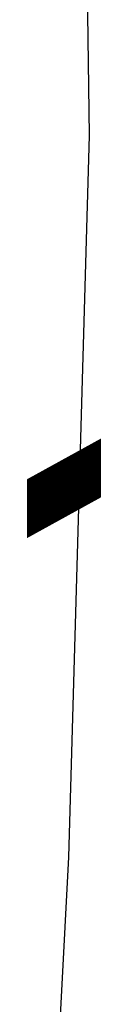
# Model space of a CAD drawing. Extents: x 0 to 361260, y 0 to 4201817.
# Tile 208 of 256: x 360070.102 to 360070.219, y 4200827.795 to 4200829.705. Entities that reach past the tile are written whole.
import ezdxf

# ---------------------------------------------------------------- set-up
doc = ezdxf.new("R2010")
doc.units = 0
doc.header["$LTSCALE"] = 0.5
doc.header["$MEASUREMENT"] = 0
doc.linetypes.add('CONTI', pattern=[0])
doc.layers.add('GORIZDEFAULT', color=32, linetype='CONTI')

msp = doc.modelspace()

# ---------------------------------------------------------------- linework, layer by layer
at = {"ltscale": 0.149071, "const_width": 0.1}
msp.add_lwpolyline([(359934.7882, 4200754.1963), (360860.066, 4201264.0872)], dxfattribs=at)
at = {"layer": 'GORIZDEFAULT', "color": 32}
msp.add_polyline3d([(360069.2366, 4200816.4265, 555.5), (360069.31, 4200816.94, 555.5), (360069.37, 4200817.54, 555.5), (360069.42, 4200818.13, 555.5), (360069.46, 4200818.72, 555.5), (360069.5, 4200819.33, 555.5), (360069.53, 4200819.98, 555.5), (360069.57, 4200820.68, 555.5), (360069.62, 4200821.45, 555.5), (360069.7, 4200822.31, 555.5), (360069.79, 4200823.28, 555.5), (360069.9, 4200824.35, 555.5), (360070.01, 4200825.5, 555.5), (360070.1, 4200826.75, 555.5), (360070.17, 4200828.08, 555.5), (360070.21, 4200829.48, 555.5), (360070.19, 4200830.94, 555.5), (360070.12, 4200832.46, 555.5), (360069.99, 4200834.03, 555.5)], dxfattribs=at)
msp.add_polyline3d([(360069.2366, 4200816.4265, 555.5), (360069.31, 4200816.94, 555.5), (360069.37, 4200817.54, 555.5), (360069.42, 4200818.13, 555.5), (360069.46, 4200818.72, 555.5), (360069.5, 4200819.33, 555.5), (360069.53, 4200819.98, 555.5), (360069.57, 4200820.68, 555.5), (360069.62, 4200821.45, 555.5), (360069.7, 4200822.31, 555.5), (360069.79, 4200823.28, 555.5), (360069.9, 4200824.35, 555.5), (360070.01, 4200825.5, 555.5), (360070.1, 4200826.75, 555.5), (360070.17, 4200828.08, 555.5), (360070.21, 4200829.48, 555.5), (360070.19, 4200830.94, 555.5), (360070.12, 4200832.46, 555.5), (360069.99, 4200834.03, 555.5)], dxfattribs=at)
msp.add_polyline3d([(360069.2366, 4200816.4265, 555.5), (360069.31, 4200816.94, 555.5), (360069.37, 4200817.54, 555.5), (360069.42, 4200818.13, 555.5), (360069.46, 4200818.72, 555.5), (360069.5, 4200819.33, 555.5), (360069.53, 4200819.98, 555.5), (360069.57, 4200820.68, 555.5), (360069.62, 4200821.45, 555.5), (360069.7, 4200822.31, 555.5), (360069.79, 4200823.28, 555.5), (360069.9, 4200824.35, 555.5), (360070.01, 4200825.5, 555.5), (360070.1, 4200826.75, 555.5), (360070.17, 4200828.08, 555.5), (360070.21, 4200829.48, 555.5), (360070.19, 4200830.94, 555.5), (360070.12, 4200832.46, 555.5), (360069.99, 4200834.03, 555.5)], dxfattribs=at)
msp.add_polyline3d([(360069.2366, 4200816.4265, 555.5), (360069.31, 4200816.94, 555.5), (360069.37, 4200817.54, 555.5), (360069.42, 4200818.13, 555.5), (360069.46, 4200818.72, 555.5), (360069.5, 4200819.33, 555.5), (360069.53, 4200819.98, 555.5), (360069.57, 4200820.68, 555.5), (360069.62, 4200821.45, 555.5), (360069.7, 4200822.31, 555.5), (360069.79, 4200823.28, 555.5), (360069.9, 4200824.35, 555.5), (360070.01, 4200825.5, 555.5), (360070.1, 4200826.75, 555.5), (360070.17, 4200828.08, 555.5), (360070.21, 4200829.48, 555.5), (360070.19, 4200830.94, 555.5), (360070.12, 4200832.46, 555.5), (360069.99, 4200834.03, 555.5)], dxfattribs=at)
msp.add_polyline3d([(360069.2366, 4200816.4265, 555.5), (360069.31, 4200816.94, 555.5), (360069.37, 4200817.54, 555.5), (360069.42, 4200818.13, 555.5), (360069.46, 4200818.72, 555.5), (360069.5, 4200819.33, 555.5), (360069.53, 4200819.98, 555.5), (360069.57, 4200820.68, 555.5), (360069.62, 4200821.45, 555.5), (360069.7, 4200822.31, 555.5), (360069.79, 4200823.28, 555.5), (360069.9, 4200824.35, 555.5), (360070.01, 4200825.5, 555.5), (360070.1, 4200826.75, 555.5), (360070.17, 4200828.08, 555.5), (360070.21, 4200829.48, 555.5), (360070.19, 4200830.94, 555.5), (360070.12, 4200832.46, 555.5), (360069.99, 4200834.03, 555.5)], dxfattribs=at)
msp.add_polyline3d([(360069.2366, 4200816.4265, 555.5), (360069.31, 4200816.94, 555.5), (360069.37, 4200817.54, 555.5), (360069.42, 4200818.13, 555.5), (360069.46, 4200818.72, 555.5), (360069.5, 4200819.33, 555.5), (360069.53, 4200819.98, 555.5), (360069.57, 4200820.68, 555.5), (360069.62, 4200821.45, 555.5), (360069.7, 4200822.31, 555.5), (360069.79, 4200823.28, 555.5), (360069.9, 4200824.35, 555.5), (360070.01, 4200825.5, 555.5), (360070.1, 4200826.75, 555.5), (360070.17, 4200828.08, 555.5), (360070.21, 4200829.48, 555.5), (360070.19, 4200830.94, 555.5), (360070.12, 4200832.46, 555.5), (360069.99, 4200834.03, 555.5)], dxfattribs=at)
msp.add_polyline3d([(360069.2366, 4200816.4265, 555.5), (360069.31, 4200816.94, 555.5), (360069.37, 4200817.54, 555.5), (360069.42, 4200818.13, 555.5), (360069.46, 4200818.72, 555.5), (360069.5, 4200819.33, 555.5), (360069.53, 4200819.98, 555.5), (360069.57, 4200820.68, 555.5), (360069.62, 4200821.45, 555.5), (360069.7, 4200822.31, 555.5), (360069.79, 4200823.28, 555.5), (360069.9, 4200824.35, 555.5), (360070.01, 4200825.5, 555.5), (360070.1, 4200826.75, 555.5), (360070.17, 4200828.08, 555.5), (360070.21, 4200829.48, 555.5), (360070.19, 4200830.94, 555.5), (360070.12, 4200832.46, 555.5), (360069.99, 4200834.03, 555.5)], dxfattribs=at)
msp.add_polyline3d([(360069.2366, 4200816.4265, 555.5), (360069.31, 4200816.94, 555.5), (360069.37, 4200817.54, 555.5), (360069.42, 4200818.13, 555.5), (360069.46, 4200818.72, 555.5), (360069.5, 4200819.33, 555.5), (360069.53, 4200819.98, 555.5), (360069.57, 4200820.68, 555.5), (360069.62, 4200821.45, 555.5), (360069.7, 4200822.31, 555.5), (360069.79, 4200823.28, 555.5), (360069.9, 4200824.35, 555.5), (360070.01, 4200825.5, 555.5), (360070.1, 4200826.75, 555.5), (360070.17, 4200828.08, 555.5), (360070.21, 4200829.48, 555.5), (360070.19, 4200830.94, 555.5), (360070.12, 4200832.46, 555.5), (360069.99, 4200834.03, 555.5)], dxfattribs=at)
msp.add_polyline3d([(360069.2366, 4200816.4265, 555.5), (360069.31, 4200816.94, 555.5), (360069.37, 4200817.54, 555.5), (360069.42, 4200818.13, 555.5), (360069.46, 4200818.72, 555.5), (360069.5, 4200819.33, 555.5), (360069.53, 4200819.98, 555.5), (360069.57, 4200820.68, 555.5), (360069.62, 4200821.45, 555.5), (360069.7, 4200822.31, 555.5), (360069.79, 4200823.28, 555.5), (360069.9, 4200824.35, 555.5), (360070.01, 4200825.5, 555.5), (360070.1, 4200826.75, 555.5), (360070.17, 4200828.08, 555.5), (360070.21, 4200829.48, 555.5), (360070.19, 4200830.94, 555.5), (360070.12, 4200832.46, 555.5), (360069.99, 4200834.03, 555.5)], dxfattribs=at)
msp.add_polyline3d([(360069.2366, 4200816.4265, 555.5), (360069.31, 4200816.94, 555.5), (360069.37, 4200817.54, 555.5), (360069.42, 4200818.13, 555.5), (360069.46, 4200818.72, 555.5), (360069.5, 4200819.33, 555.5), (360069.53, 4200819.98, 555.5), (360069.57, 4200820.68, 555.5), (360069.62, 4200821.45, 555.5), (360069.7, 4200822.31, 555.5), (360069.79, 4200823.28, 555.5), (360069.9, 4200824.35, 555.5), (360070.01, 4200825.5, 555.5), (360070.1, 4200826.75, 555.5), (360070.17, 4200828.08, 555.5), (360070.21, 4200829.48, 555.5), (360070.19, 4200830.94, 555.5), (360070.12, 4200832.46, 555.5), (360069.99, 4200834.03, 555.5)], dxfattribs=at)
msp.add_polyline3d([(360069.2366, 4200816.4265, 555.5), (360069.31, 4200816.94, 555.5), (360069.37, 4200817.54, 555.5), (360069.42, 4200818.13, 555.5), (360069.46, 4200818.72, 555.5), (360069.5, 4200819.33, 555.5), (360069.53, 4200819.98, 555.5), (360069.57, 4200820.68, 555.5), (360069.62, 4200821.45, 555.5), (360069.7, 4200822.31, 555.5), (360069.79, 4200823.28, 555.5), (360069.9, 4200824.35, 555.5), (360070.01, 4200825.5, 555.5), (360070.1, 4200826.75, 555.5), (360070.17, 4200828.08, 555.5), (360070.21, 4200829.48, 555.5), (360070.19, 4200830.94, 555.5), (360070.12, 4200832.46, 555.5), (360069.99, 4200834.03, 555.5)], dxfattribs=at)
msp.add_polyline3d([(360069.2366, 4200816.4265, 555.5), (360069.31, 4200816.94, 555.5), (360069.37, 4200817.54, 555.5), (360069.42, 4200818.13, 555.5), (360069.46, 4200818.72, 555.5), (360069.5, 4200819.33, 555.5), (360069.53, 4200819.98, 555.5), (360069.57, 4200820.68, 555.5), (360069.62, 4200821.45, 555.5), (360069.7, 4200822.31, 555.5), (360069.79, 4200823.28, 555.5), (360069.9, 4200824.35, 555.5), (360070.01, 4200825.5, 555.5), (360070.1, 4200826.75, 555.5), (360070.17, 4200828.08, 555.5), (360070.21, 4200829.48, 555.5), (360070.19, 4200830.94, 555.5), (360070.12, 4200832.46, 555.5), (360069.99, 4200834.03, 555.5)], dxfattribs=at)
msp.add_polyline3d([(360069.2366, 4200816.4265, 555.5), (360069.31, 4200816.94, 555.5), (360069.37, 4200817.54, 555.5), (360069.42, 4200818.13, 555.5), (360069.46, 4200818.72, 555.5), (360069.5, 4200819.33, 555.5), (360069.53, 4200819.98, 555.5), (360069.57, 4200820.68, 555.5), (360069.62, 4200821.45, 555.5), (360069.7, 4200822.31, 555.5), (360069.79, 4200823.28, 555.5), (360069.9, 4200824.35, 555.5), (360070.01, 4200825.5, 555.5), (360070.1, 4200826.75, 555.5), (360070.17, 4200828.08, 555.5), (360070.21, 4200829.48, 555.5), (360070.19, 4200830.94, 555.5), (360070.12, 4200832.46, 555.5), (360069.99, 4200834.03, 555.5)], dxfattribs=at)
msp.add_polyline3d([(360069.2366, 4200816.4265, 555.5), (360069.31, 4200816.94, 555.5), (360069.37, 4200817.54, 555.5), (360069.42, 4200818.13, 555.5), (360069.46, 4200818.72, 555.5), (360069.5, 4200819.33, 555.5), (360069.53, 4200819.98, 555.5), (360069.57, 4200820.68, 555.5), (360069.62, 4200821.45, 555.5), (360069.7, 4200822.31, 555.5), (360069.79, 4200823.28, 555.5), (360069.9, 4200824.35, 555.5), (360070.01, 4200825.5, 555.5), (360070.1, 4200826.75, 555.5), (360070.17, 4200828.08, 555.5), (360070.21, 4200829.48, 555.5), (360070.19, 4200830.94, 555.5), (360070.12, 4200832.46, 555.5), (360069.99, 4200834.03, 555.5)], dxfattribs=at)
msp.add_polyline3d([(360069.2366, 4200816.4265, 555.5), (360069.31, 4200816.94, 555.5), (360069.37, 4200817.54, 555.5), (360069.42, 4200818.13, 555.5), (360069.46, 4200818.72, 555.5), (360069.5, 4200819.33, 555.5), (360069.53, 4200819.98, 555.5), (360069.57, 4200820.68, 555.5), (360069.62, 4200821.45, 555.5), (360069.7, 4200822.31, 555.5), (360069.79, 4200823.28, 555.5), (360069.9, 4200824.35, 555.5), (360070.01, 4200825.5, 555.5), (360070.1, 4200826.75, 555.5), (360070.17, 4200828.08, 555.5), (360070.21, 4200829.48, 555.5), (360070.19, 4200830.94, 555.5), (360070.12, 4200832.46, 555.5), (360069.99, 4200834.03, 555.5)], dxfattribs=at)
msp.add_polyline3d([(360069.2366, 4200816.4265, 555.5), (360069.31, 4200816.94, 555.5), (360069.37, 4200817.54, 555.5), (360069.42, 4200818.13, 555.5), (360069.46, 4200818.72, 555.5), (360069.5, 4200819.33, 555.5), (360069.53, 4200819.98, 555.5), (360069.57, 4200820.68, 555.5), (360069.62, 4200821.45, 555.5), (360069.7, 4200822.31, 555.5), (360069.79, 4200823.28, 555.5), (360069.9, 4200824.35, 555.5), (360070.01, 4200825.5, 555.5), (360070.1, 4200826.75, 555.5), (360070.17, 4200828.08, 555.5), (360070.21, 4200829.48, 555.5), (360070.19, 4200830.94, 555.5), (360070.12, 4200832.46, 555.5), (360069.99, 4200834.03, 555.5)], dxfattribs=at)
msp.add_polyline3d([(360069.2366, 4200816.4265, 555.5), (360069.31, 4200816.94, 555.5), (360069.37, 4200817.54, 555.5), (360069.42, 4200818.13, 555.5), (360069.46, 4200818.72, 555.5), (360069.5, 4200819.33, 555.5), (360069.53, 4200819.98, 555.5), (360069.57, 4200820.68, 555.5), (360069.62, 4200821.45, 555.5), (360069.7, 4200822.31, 555.5), (360069.79, 4200823.28, 555.5), (360069.9, 4200824.35, 555.5), (360070.01, 4200825.5, 555.5), (360070.1, 4200826.75, 555.5), (360070.17, 4200828.08, 555.5), (360070.21, 4200829.48, 555.5), (360070.19, 4200830.94, 555.5), (360070.12, 4200832.46, 555.5), (360069.99, 4200834.03, 555.5)], dxfattribs=at)
msp.add_polyline3d([(360069.2366, 4200816.4265, 555.5), (360069.31, 4200816.94, 555.5), (360069.37, 4200817.54, 555.5), (360069.42, 4200818.13, 555.5), (360069.46, 4200818.72, 555.5), (360069.5, 4200819.33, 555.5), (360069.53, 4200819.98, 555.5), (360069.57, 4200820.68, 555.5), (360069.62, 4200821.45, 555.5), (360069.7, 4200822.31, 555.5), (360069.79, 4200823.28, 555.5), (360069.9, 4200824.35, 555.5), (360070.01, 4200825.5, 555.5), (360070.1, 4200826.75, 555.5), (360070.17, 4200828.08, 555.5), (360070.21, 4200829.48, 555.5), (360070.19, 4200830.94, 555.5), (360070.12, 4200832.46, 555.5), (360069.99, 4200834.03, 555.5)], dxfattribs=at)
msp.add_polyline3d([(360069.2366, 4200816.4265, 555.5), (360069.31, 4200816.94, 555.5), (360069.37, 4200817.54, 555.5), (360069.42, 4200818.13, 555.5), (360069.46, 4200818.72, 555.5), (360069.5, 4200819.33, 555.5), (360069.53, 4200819.98, 555.5), (360069.57, 4200820.68, 555.5), (360069.62, 4200821.45, 555.5), (360069.7, 4200822.31, 555.5), (360069.79, 4200823.28, 555.5), (360069.9, 4200824.35, 555.5), (360070.01, 4200825.5, 555.5), (360070.1, 4200826.75, 555.5), (360070.17, 4200828.08, 555.5), (360070.21, 4200829.48, 555.5), (360070.19, 4200830.94, 555.5), (360070.12, 4200832.46, 555.5), (360069.99, 4200834.03, 555.5)], dxfattribs=at)
msp.add_polyline3d([(360069.2366, 4200816.4265, 555.5), (360069.31, 4200816.94, 555.5), (360069.37, 4200817.54, 555.5), (360069.42, 4200818.13, 555.5), (360069.46, 4200818.72, 555.5), (360069.5, 4200819.33, 555.5), (360069.53, 4200819.98, 555.5), (360069.57, 4200820.68, 555.5), (360069.62, 4200821.45, 555.5), (360069.7, 4200822.31, 555.5), (360069.79, 4200823.28, 555.5), (360069.9, 4200824.35, 555.5), (360070.01, 4200825.5, 555.5), (360070.1, 4200826.75, 555.5), (360070.17, 4200828.08, 555.5), (360070.21, 4200829.48, 555.5), (360070.19, 4200830.94, 555.5), (360070.12, 4200832.46, 555.5), (360069.99, 4200834.03, 555.5)], dxfattribs=at)
msp.add_polyline3d([(360069.2366, 4200816.4265, 555.5), (360069.31, 4200816.94, 555.5), (360069.37, 4200817.54, 555.5), (360069.42, 4200818.13, 555.5), (360069.46, 4200818.72, 555.5), (360069.5, 4200819.33, 555.5), (360069.53, 4200819.98, 555.5), (360069.57, 4200820.68, 555.5), (360069.62, 4200821.45, 555.5), (360069.7, 4200822.31, 555.5), (360069.79, 4200823.28, 555.5), (360069.9, 4200824.35, 555.5), (360070.01, 4200825.5, 555.5), (360070.1, 4200826.75, 555.5), (360070.17, 4200828.08, 555.5), (360070.21, 4200829.48, 555.5), (360070.19, 4200830.94, 555.5), (360070.12, 4200832.46, 555.5), (360069.99, 4200834.03, 555.5)], dxfattribs=at)
msp.add_polyline3d([(360069.2366, 4200816.4265, 555.5), (360069.31, 4200816.94, 555.5), (360069.37, 4200817.54, 555.5), (360069.42, 4200818.13, 555.5), (360069.46, 4200818.72, 555.5), (360069.5, 4200819.33, 555.5), (360069.53, 4200819.98, 555.5), (360069.57, 4200820.68, 555.5), (360069.62, 4200821.45, 555.5), (360069.7, 4200822.31, 555.5), (360069.79, 4200823.28, 555.5), (360069.9, 4200824.35, 555.5), (360070.01, 4200825.5, 555.5), (360070.1, 4200826.75, 555.5), (360070.17, 4200828.08, 555.5), (360070.21, 4200829.48, 555.5), (360070.19, 4200830.94, 555.5), (360070.12, 4200832.46, 555.5), (360069.99, 4200834.03, 555.5)], dxfattribs=at)
msp.add_polyline3d([(360069.2366, 4200816.4265, 555.5), (360069.31, 4200816.94, 555.5), (360069.37, 4200817.54, 555.5), (360069.42, 4200818.13, 555.5), (360069.46, 4200818.72, 555.5), (360069.5, 4200819.33, 555.5), (360069.53, 4200819.98, 555.5), (360069.57, 4200820.68, 555.5), (360069.62, 4200821.45, 555.5), (360069.7, 4200822.31, 555.5), (360069.79, 4200823.28, 555.5), (360069.9, 4200824.35, 555.5), (360070.01, 4200825.5, 555.5), (360070.1, 4200826.75, 555.5), (360070.17, 4200828.08, 555.5), (360070.21, 4200829.48, 555.5), (360070.19, 4200830.94, 555.5), (360070.12, 4200832.46, 555.5), (360069.99, 4200834.03, 555.5)], dxfattribs=at)
msp.add_polyline3d([(360069.2366, 4200816.4265, 555.5), (360069.31, 4200816.94, 555.5), (360069.37, 4200817.54, 555.5), (360069.42, 4200818.13, 555.5), (360069.46, 4200818.72, 555.5), (360069.5, 4200819.33, 555.5), (360069.53, 4200819.98, 555.5), (360069.57, 4200820.68, 555.5), (360069.62, 4200821.45, 555.5), (360069.7, 4200822.31, 555.5), (360069.79, 4200823.28, 555.5), (360069.9, 4200824.35, 555.5), (360070.01, 4200825.5, 555.5), (360070.1, 4200826.75, 555.5), (360070.17, 4200828.08, 555.5), (360070.21, 4200829.48, 555.5), (360070.19, 4200830.94, 555.5), (360070.12, 4200832.46, 555.5), (360069.99, 4200834.03, 555.5)], dxfattribs=at)
msp.add_polyline3d([(360069.2366, 4200816.4265, 555.5), (360069.31, 4200816.94, 555.5), (360069.37, 4200817.54, 555.5), (360069.42, 4200818.13, 555.5), (360069.46, 4200818.72, 555.5), (360069.5, 4200819.33, 555.5), (360069.53, 4200819.98, 555.5), (360069.57, 4200820.68, 555.5), (360069.62, 4200821.45, 555.5), (360069.7, 4200822.31, 555.5), (360069.79, 4200823.28, 555.5), (360069.9, 4200824.35, 555.5), (360070.01, 4200825.5, 555.5), (360070.1, 4200826.75, 555.5), (360070.17, 4200828.08, 555.5), (360070.21, 4200829.48, 555.5), (360070.19, 4200830.94, 555.5), (360070.12, 4200832.46, 555.5), (360069.99, 4200834.03, 555.5)], dxfattribs=at)
msp.add_polyline3d([(360069.2366, 4200816.4265, 555.5), (360069.31, 4200816.94, 555.5), (360069.37, 4200817.54, 555.5), (360069.42, 4200818.13, 555.5), (360069.46, 4200818.72, 555.5), (360069.5, 4200819.33, 555.5), (360069.53, 4200819.98, 555.5), (360069.57, 4200820.68, 555.5), (360069.62, 4200821.45, 555.5), (360069.7, 4200822.31, 555.5), (360069.79, 4200823.28, 555.5), (360069.9, 4200824.35, 555.5), (360070.01, 4200825.5, 555.5), (360070.1, 4200826.75, 555.5), (360070.17, 4200828.08, 555.5), (360070.21, 4200829.48, 555.5), (360070.19, 4200830.94, 555.5), (360070.12, 4200832.46, 555.5), (360069.99, 4200834.03, 555.5)], dxfattribs=at)
msp.add_polyline3d([(360069.2366, 4200816.4265, 555.5), (360069.31, 4200816.94, 555.5), (360069.37, 4200817.54, 555.5), (360069.42, 4200818.13, 555.5), (360069.46, 4200818.72, 555.5), (360069.5, 4200819.33, 555.5), (360069.53, 4200819.98, 555.5), (360069.57, 4200820.68, 555.5), (360069.62, 4200821.45, 555.5), (360069.7, 4200822.31, 555.5), (360069.79, 4200823.28, 555.5), (360069.9, 4200824.35, 555.5), (360070.01, 4200825.5, 555.5), (360070.1, 4200826.75, 555.5), (360070.17, 4200828.08, 555.5), (360070.21, 4200829.48, 555.5), (360070.19, 4200830.94, 555.5), (360070.12, 4200832.46, 555.5), (360069.99, 4200834.03, 555.5)], dxfattribs=at)
msp.add_polyline3d([(360069.2366, 4200816.4265, 555.5), (360069.31, 4200816.94, 555.5), (360069.37, 4200817.54, 555.5), (360069.42, 4200818.13, 555.5), (360069.46, 4200818.72, 555.5), (360069.5, 4200819.33, 555.5), (360069.53, 4200819.98, 555.5), (360069.57, 4200820.68, 555.5), (360069.62, 4200821.45, 555.5), (360069.7, 4200822.31, 555.5), (360069.79, 4200823.28, 555.5), (360069.9, 4200824.35, 555.5), (360070.01, 4200825.5, 555.5), (360070.1, 4200826.75, 555.5), (360070.17, 4200828.08, 555.5), (360070.21, 4200829.48, 555.5), (360070.19, 4200830.94, 555.5), (360070.12, 4200832.46, 555.5), (360069.99, 4200834.03, 555.5)], dxfattribs=at)
msp.add_polyline3d([(360069.2366, 4200816.4265, 555.5), (360069.31, 4200816.94, 555.5), (360069.37, 4200817.54, 555.5), (360069.42, 4200818.13, 555.5), (360069.46, 4200818.72, 555.5), (360069.5, 4200819.33, 555.5), (360069.53, 4200819.98, 555.5), (360069.57, 4200820.68, 555.5), (360069.62, 4200821.45, 555.5), (360069.7, 4200822.31, 555.5), (360069.79, 4200823.28, 555.5), (360069.9, 4200824.35, 555.5), (360070.01, 4200825.5, 555.5), (360070.1, 4200826.75, 555.5), (360070.17, 4200828.08, 555.5), (360070.21, 4200829.48, 555.5), (360070.19, 4200830.94, 555.5), (360070.12, 4200832.46, 555.5), (360069.99, 4200834.03, 555.5)], dxfattribs=at)
msp.add_polyline3d([(360069.2366, 4200816.4265, 555.5), (360069.31, 4200816.94, 555.5), (360069.37, 4200817.54, 555.5), (360069.42, 4200818.13, 555.5), (360069.46, 4200818.72, 555.5), (360069.5, 4200819.33, 555.5), (360069.53, 4200819.98, 555.5), (360069.57, 4200820.68, 555.5), (360069.62, 4200821.45, 555.5), (360069.7, 4200822.31, 555.5), (360069.79, 4200823.28, 555.5), (360069.9, 4200824.35, 555.5), (360070.01, 4200825.5, 555.5), (360070.1, 4200826.75, 555.5), (360070.17, 4200828.08, 555.5), (360070.21, 4200829.48, 555.5), (360070.19, 4200830.94, 555.5), (360070.12, 4200832.46, 555.5), (360069.99, 4200834.03, 555.5)], dxfattribs=at)
msp.add_polyline3d([(360069.2366, 4200816.4265, 555.5), (360069.31, 4200816.94, 555.5), (360069.37, 4200817.54, 555.5), (360069.42, 4200818.13, 555.5), (360069.46, 4200818.72, 555.5), (360069.5, 4200819.33, 555.5), (360069.53, 4200819.98, 555.5), (360069.57, 4200820.68, 555.5), (360069.62, 4200821.45, 555.5), (360069.7, 4200822.31, 555.5), (360069.79, 4200823.28, 555.5), (360069.9, 4200824.35, 555.5), (360070.01, 4200825.5, 555.5), (360070.1, 4200826.75, 555.5), (360070.17, 4200828.08, 555.5), (360070.21, 4200829.48, 555.5), (360070.19, 4200830.94, 555.5), (360070.12, 4200832.46, 555.5), (360069.99, 4200834.03, 555.5)], dxfattribs=at)
msp.add_polyline3d([(360069.2366, 4200816.4265, 555.5), (360069.31, 4200816.94, 555.5), (360069.37, 4200817.54, 555.5), (360069.42, 4200818.13, 555.5), (360069.46, 4200818.72, 555.5), (360069.5, 4200819.33, 555.5), (360069.53, 4200819.98, 555.5), (360069.57, 4200820.68, 555.5), (360069.62, 4200821.45, 555.5), (360069.7, 4200822.31, 555.5), (360069.79, 4200823.28, 555.5), (360069.9, 4200824.35, 555.5), (360070.01, 4200825.5, 555.5), (360070.1, 4200826.75, 555.5), (360070.17, 4200828.08, 555.5), (360070.21, 4200829.48, 555.5), (360070.19, 4200830.94, 555.5), (360070.12, 4200832.46, 555.5), (360069.99, 4200834.03, 555.5)], dxfattribs=at)
msp.add_polyline3d([(360069.2366, 4200816.4265, 555.5), (360069.31, 4200816.94, 555.5), (360069.37, 4200817.54, 555.5), (360069.42, 4200818.13, 555.5), (360069.46, 4200818.72, 555.5), (360069.5, 4200819.33, 555.5), (360069.53, 4200819.98, 555.5), (360069.57, 4200820.68, 555.5), (360069.62, 4200821.45, 555.5), (360069.7, 4200822.31, 555.5), (360069.79, 4200823.28, 555.5), (360069.9, 4200824.35, 555.5), (360070.01, 4200825.5, 555.5), (360070.1, 4200826.75, 555.5), (360070.17, 4200828.08, 555.5), (360070.21, 4200829.48, 555.5), (360070.19, 4200830.94, 555.5), (360070.12, 4200832.46, 555.5), (360069.99, 4200834.03, 555.5)], dxfattribs=at)
msp.add_polyline3d([(360069.2366, 4200816.4265, 555.5), (360069.31, 4200816.94, 555.5), (360069.37, 4200817.54, 555.5), (360069.42, 4200818.13, 555.5), (360069.46, 4200818.72, 555.5), (360069.5, 4200819.33, 555.5), (360069.53, 4200819.98, 555.5), (360069.57, 4200820.68, 555.5), (360069.62, 4200821.45, 555.5), (360069.7, 4200822.31, 555.5), (360069.79, 4200823.28, 555.5), (360069.9, 4200824.35, 555.5), (360070.01, 4200825.5, 555.5), (360070.1, 4200826.75, 555.5), (360070.17, 4200828.08, 555.5), (360070.21, 4200829.48, 555.5), (360070.19, 4200830.94, 555.5), (360070.12, 4200832.46, 555.5), (360069.99, 4200834.03, 555.5)], dxfattribs=at)
msp.add_polyline3d([(360069.2366, 4200816.4265, 555.5), (360069.31, 4200816.94, 555.5), (360069.37, 4200817.54, 555.5), (360069.42, 4200818.13, 555.5), (360069.46, 4200818.72, 555.5), (360069.5, 4200819.33, 555.5), (360069.53, 4200819.98, 555.5), (360069.57, 4200820.68, 555.5), (360069.62, 4200821.45, 555.5), (360069.7, 4200822.31, 555.5), (360069.79, 4200823.28, 555.5), (360069.9, 4200824.35, 555.5), (360070.01, 4200825.5, 555.5), (360070.1, 4200826.75, 555.5), (360070.17, 4200828.08, 555.5), (360070.21, 4200829.48, 555.5), (360070.19, 4200830.94, 555.5), (360070.12, 4200832.46, 555.5), (360069.99, 4200834.03, 555.5)], dxfattribs=at)
msp.add_polyline3d([(360069.2366, 4200816.4265, 555.5), (360069.31, 4200816.94, 555.5), (360069.37, 4200817.54, 555.5), (360069.42, 4200818.13, 555.5), (360069.46, 4200818.72, 555.5), (360069.5, 4200819.33, 555.5), (360069.53, 4200819.98, 555.5), (360069.57, 4200820.68, 555.5), (360069.62, 4200821.45, 555.5), (360069.7, 4200822.31, 555.5), (360069.79, 4200823.28, 555.5), (360069.9, 4200824.35, 555.5), (360070.01, 4200825.5, 555.5), (360070.1, 4200826.75, 555.5), (360070.17, 4200828.08, 555.5), (360070.21, 4200829.48, 555.5), (360070.19, 4200830.94, 555.5), (360070.12, 4200832.46, 555.5), (360069.99, 4200834.03, 555.5)], dxfattribs=at)
msp.add_polyline3d([(360069.2366, 4200816.4265, 555.5), (360069.31, 4200816.94, 555.5), (360069.37, 4200817.54, 555.5), (360069.42, 4200818.13, 555.5), (360069.46, 4200818.72, 555.5), (360069.5, 4200819.33, 555.5), (360069.53, 4200819.98, 555.5), (360069.57, 4200820.68, 555.5), (360069.62, 4200821.45, 555.5), (360069.7, 4200822.31, 555.5), (360069.79, 4200823.28, 555.5), (360069.9, 4200824.35, 555.5), (360070.01, 4200825.5, 555.5), (360070.1, 4200826.75, 555.5), (360070.17, 4200828.08, 555.5), (360070.21, 4200829.48, 555.5), (360070.19, 4200830.94, 555.5), (360070.12, 4200832.46, 555.5), (360069.99, 4200834.03, 555.5)], dxfattribs=at)
msp.add_polyline3d([(360069.2366, 4200816.4265, 555.5), (360069.31, 4200816.94, 555.5), (360069.37, 4200817.54, 555.5), (360069.42, 4200818.13, 555.5), (360069.46, 4200818.72, 555.5), (360069.5, 4200819.33, 555.5), (360069.53, 4200819.98, 555.5), (360069.57, 4200820.68, 555.5), (360069.62, 4200821.45, 555.5), (360069.7, 4200822.31, 555.5), (360069.79, 4200823.28, 555.5), (360069.9, 4200824.35, 555.5), (360070.01, 4200825.5, 555.5), (360070.1, 4200826.75, 555.5), (360070.17, 4200828.08, 555.5), (360070.21, 4200829.48, 555.5), (360070.19, 4200830.94, 555.5), (360070.12, 4200832.46, 555.5), (360069.99, 4200834.03, 555.5)], dxfattribs=at)
msp.add_polyline3d([(360069.2366, 4200816.4265, 555.5), (360069.31, 4200816.94, 555.5), (360069.37, 4200817.54, 555.5), (360069.42, 4200818.13, 555.5), (360069.46, 4200818.72, 555.5), (360069.5, 4200819.33, 555.5), (360069.53, 4200819.98, 555.5), (360069.57, 4200820.68, 555.5), (360069.62, 4200821.45, 555.5), (360069.7, 4200822.31, 555.5), (360069.79, 4200823.28, 555.5), (360069.9, 4200824.35, 555.5), (360070.01, 4200825.5, 555.5), (360070.1, 4200826.75, 555.5), (360070.17, 4200828.08, 555.5), (360070.21, 4200829.48, 555.5), (360070.19, 4200830.94, 555.5), (360070.12, 4200832.46, 555.5), (360069.99, 4200834.03, 555.5)], dxfattribs=at)
msp.add_polyline3d([(360069.2366, 4200816.4265, 555.5), (360069.31, 4200816.94, 555.5), (360069.37, 4200817.54, 555.5), (360069.42, 4200818.13, 555.5), (360069.46, 4200818.72, 555.5), (360069.5, 4200819.33, 555.5), (360069.53, 4200819.98, 555.5), (360069.57, 4200820.68, 555.5), (360069.62, 4200821.45, 555.5), (360069.7, 4200822.31, 555.5), (360069.79, 4200823.28, 555.5), (360069.9, 4200824.35, 555.5), (360070.01, 4200825.5, 555.5), (360070.1, 4200826.75, 555.5), (360070.17, 4200828.08, 555.5), (360070.21, 4200829.48, 555.5), (360070.19, 4200830.94, 555.5), (360070.12, 4200832.46, 555.5), (360069.99, 4200834.03, 555.5)], dxfattribs=at)
msp.add_polyline3d([(360069.2366, 4200816.4265, 555.5), (360069.31, 4200816.94, 555.5), (360069.37, 4200817.54, 555.5), (360069.42, 4200818.13, 555.5), (360069.46, 4200818.72, 555.5), (360069.5, 4200819.33, 555.5), (360069.53, 4200819.98, 555.5), (360069.57, 4200820.68, 555.5), (360069.62, 4200821.45, 555.5), (360069.7, 4200822.31, 555.5), (360069.79, 4200823.28, 555.5), (360069.9, 4200824.35, 555.5), (360070.01, 4200825.5, 555.5), (360070.1, 4200826.75, 555.5), (360070.17, 4200828.08, 555.5), (360070.21, 4200829.48, 555.5), (360070.19, 4200830.94, 555.5), (360070.12, 4200832.46, 555.5), (360069.99, 4200834.03, 555.5)], dxfattribs=at)
msp.add_polyline3d([(360069.2366, 4200816.4265, 555.5), (360069.31, 4200816.94, 555.5), (360069.37, 4200817.54, 555.5), (360069.42, 4200818.13, 555.5), (360069.46, 4200818.72, 555.5), (360069.5, 4200819.33, 555.5), (360069.53, 4200819.98, 555.5), (360069.57, 4200820.68, 555.5), (360069.62, 4200821.45, 555.5), (360069.7, 4200822.31, 555.5), (360069.79, 4200823.28, 555.5), (360069.9, 4200824.35, 555.5), (360070.01, 4200825.5, 555.5), (360070.1, 4200826.75, 555.5), (360070.17, 4200828.08, 555.5), (360070.21, 4200829.48, 555.5), (360070.19, 4200830.94, 555.5), (360070.12, 4200832.46, 555.5), (360069.99, 4200834.03, 555.5)], dxfattribs=at)
msp.add_polyline3d([(360069.2366, 4200816.4265, 555.5), (360069.31, 4200816.94, 555.5), (360069.37, 4200817.54, 555.5), (360069.42, 4200818.13, 555.5), (360069.46, 4200818.72, 555.5), (360069.5, 4200819.33, 555.5), (360069.53, 4200819.98, 555.5), (360069.57, 4200820.68, 555.5), (360069.62, 4200821.45, 555.5), (360069.7, 4200822.31, 555.5), (360069.79, 4200823.28, 555.5), (360069.9, 4200824.35, 555.5), (360070.01, 4200825.5, 555.5), (360070.1, 4200826.75, 555.5), (360070.17, 4200828.08, 555.5), (360070.21, 4200829.48, 555.5), (360070.19, 4200830.94, 555.5), (360070.12, 4200832.46, 555.5), (360069.99, 4200834.03, 555.5)], dxfattribs=at)
msp.add_polyline3d([(360069.2366, 4200816.4265, 555.5), (360069.31, 4200816.94, 555.5), (360069.37, 4200817.54, 555.5), (360069.42, 4200818.13, 555.5), (360069.46, 4200818.72, 555.5), (360069.5, 4200819.33, 555.5), (360069.53, 4200819.98, 555.5), (360069.57, 4200820.68, 555.5), (360069.62, 4200821.45, 555.5), (360069.7, 4200822.31, 555.5), (360069.79, 4200823.28, 555.5), (360069.9, 4200824.35, 555.5), (360070.01, 4200825.5, 555.5), (360070.1, 4200826.75, 555.5), (360070.17, 4200828.08, 555.5), (360070.21, 4200829.48, 555.5), (360070.19, 4200830.94, 555.5), (360070.12, 4200832.46, 555.5), (360069.99, 4200834.03, 555.5)], dxfattribs=at)
msp.add_polyline3d([(360069.2366, 4200816.4265, 555.5), (360069.31, 4200816.94, 555.5), (360069.37, 4200817.54, 555.5), (360069.42, 4200818.13, 555.5), (360069.46, 4200818.72, 555.5), (360069.5, 4200819.33, 555.5), (360069.53, 4200819.98, 555.5), (360069.57, 4200820.68, 555.5), (360069.62, 4200821.45, 555.5), (360069.7, 4200822.31, 555.5), (360069.79, 4200823.28, 555.5), (360069.9, 4200824.35, 555.5), (360070.01, 4200825.5, 555.5), (360070.1, 4200826.75, 555.5), (360070.17, 4200828.08, 555.5), (360070.21, 4200829.48, 555.5), (360070.19, 4200830.94, 555.5), (360070.12, 4200832.46, 555.5), (360069.99, 4200834.03, 555.5)], dxfattribs=at)
msp.add_polyline3d([(360069.2366, 4200816.4265, 555.5), (360069.31, 4200816.94, 555.5), (360069.37, 4200817.54, 555.5), (360069.42, 4200818.13, 555.5), (360069.46, 4200818.72, 555.5), (360069.5, 4200819.33, 555.5), (360069.53, 4200819.98, 555.5), (360069.57, 4200820.68, 555.5), (360069.62, 4200821.45, 555.5), (360069.7, 4200822.31, 555.5), (360069.79, 4200823.28, 555.5), (360069.9, 4200824.35, 555.5), (360070.01, 4200825.5, 555.5), (360070.1, 4200826.75, 555.5), (360070.17, 4200828.08, 555.5), (360070.21, 4200829.48, 555.5), (360070.19, 4200830.94, 555.5), (360070.12, 4200832.46, 555.5), (360069.99, 4200834.03, 555.5)], dxfattribs=at)
msp.add_polyline3d([(360069.2366, 4200816.4265, 555.5), (360069.31, 4200816.94, 555.5), (360069.37, 4200817.54, 555.5), (360069.42, 4200818.13, 555.5), (360069.46, 4200818.72, 555.5), (360069.5, 4200819.33, 555.5), (360069.53, 4200819.98, 555.5), (360069.57, 4200820.68, 555.5), (360069.62, 4200821.45, 555.5), (360069.7, 4200822.31, 555.5), (360069.79, 4200823.28, 555.5), (360069.9, 4200824.35, 555.5), (360070.01, 4200825.5, 555.5), (360070.1, 4200826.75, 555.5), (360070.17, 4200828.08, 555.5), (360070.21, 4200829.48, 555.5), (360070.19, 4200830.94, 555.5), (360070.12, 4200832.46, 555.5), (360069.99, 4200834.03, 555.5)], dxfattribs=at)
msp.add_polyline3d([(360069.2366, 4200816.4265, 555.5), (360069.31, 4200816.94, 555.5), (360069.37, 4200817.54, 555.5), (360069.42, 4200818.13, 555.5), (360069.46, 4200818.72, 555.5), (360069.5, 4200819.33, 555.5), (360069.53, 4200819.98, 555.5), (360069.57, 4200820.68, 555.5), (360069.62, 4200821.45, 555.5), (360069.7, 4200822.31, 555.5), (360069.79, 4200823.28, 555.5), (360069.9, 4200824.35, 555.5), (360070.01, 4200825.5, 555.5), (360070.1, 4200826.75, 555.5), (360070.17, 4200828.08, 555.5), (360070.21, 4200829.48, 555.5), (360070.19, 4200830.94, 555.5), (360070.12, 4200832.46, 555.5), (360069.99, 4200834.03, 555.5)], dxfattribs=at)
msp.add_polyline3d([(360069.2366, 4200816.4265, 555.5), (360069.31, 4200816.94, 555.5), (360069.37, 4200817.54, 555.5), (360069.42, 4200818.13, 555.5), (360069.46, 4200818.72, 555.5), (360069.5, 4200819.33, 555.5), (360069.53, 4200819.98, 555.5), (360069.57, 4200820.68, 555.5), (360069.62, 4200821.45, 555.5), (360069.7, 4200822.31, 555.5), (360069.79, 4200823.28, 555.5), (360069.9, 4200824.35, 555.5), (360070.01, 4200825.5, 555.5), (360070.1, 4200826.75, 555.5), (360070.17, 4200828.08, 555.5), (360070.21, 4200829.48, 555.5), (360070.19, 4200830.94, 555.5), (360070.12, 4200832.46, 555.5), (360069.99, 4200834.03, 555.5)], dxfattribs=at)
msp.add_polyline3d([(360069.2366, 4200816.4265, 555.5), (360069.31, 4200816.94, 555.5), (360069.37, 4200817.54, 555.5), (360069.42, 4200818.13, 555.5), (360069.46, 4200818.72, 555.5), (360069.5, 4200819.33, 555.5), (360069.53, 4200819.98, 555.5), (360069.57, 4200820.68, 555.5), (360069.62, 4200821.45, 555.5), (360069.7, 4200822.31, 555.5), (360069.79, 4200823.28, 555.5), (360069.9, 4200824.35, 555.5), (360070.01, 4200825.5, 555.5), (360070.1, 4200826.75, 555.5), (360070.17, 4200828.08, 555.5), (360070.21, 4200829.48, 555.5), (360070.19, 4200830.94, 555.5), (360070.12, 4200832.46, 555.5), (360069.99, 4200834.03, 555.5)], dxfattribs=at)
msp.add_polyline3d([(360069.2366, 4200816.4265, 555.5), (360069.31, 4200816.94, 555.5), (360069.37, 4200817.54, 555.5), (360069.42, 4200818.13, 555.5), (360069.46, 4200818.72, 555.5), (360069.5, 4200819.33, 555.5), (360069.53, 4200819.98, 555.5), (360069.57, 4200820.68, 555.5), (360069.62, 4200821.45, 555.5), (360069.7, 4200822.31, 555.5), (360069.79, 4200823.28, 555.5), (360069.9, 4200824.35, 555.5), (360070.01, 4200825.5, 555.5), (360070.1, 4200826.75, 555.5), (360070.17, 4200828.08, 555.5), (360070.21, 4200829.48, 555.5), (360070.19, 4200830.94, 555.5), (360070.12, 4200832.46, 555.5), (360069.99, 4200834.03, 555.5)], dxfattribs=at)
msp.add_polyline3d([(360069.2366, 4200816.4265, 555.5), (360069.31, 4200816.94, 555.5), (360069.37, 4200817.54, 555.5), (360069.42, 4200818.13, 555.5), (360069.46, 4200818.72, 555.5), (360069.5, 4200819.33, 555.5), (360069.53, 4200819.98, 555.5), (360069.57, 4200820.68, 555.5), (360069.62, 4200821.45, 555.5), (360069.7, 4200822.31, 555.5), (360069.79, 4200823.28, 555.5), (360069.9, 4200824.35, 555.5), (360070.01, 4200825.5, 555.5), (360070.1, 4200826.75, 555.5), (360070.17, 4200828.08, 555.5), (360070.21, 4200829.48, 555.5), (360070.19, 4200830.94, 555.5), (360070.12, 4200832.46, 555.5), (360069.99, 4200834.03, 555.5)], dxfattribs=at)
msp.add_polyline3d([(360069.2366, 4200816.4265, 555.5), (360069.31, 4200816.94, 555.5), (360069.37, 4200817.54, 555.5), (360069.42, 4200818.13, 555.5), (360069.46, 4200818.72, 555.5), (360069.5, 4200819.33, 555.5), (360069.53, 4200819.98, 555.5), (360069.57, 4200820.68, 555.5), (360069.62, 4200821.45, 555.5), (360069.7, 4200822.31, 555.5), (360069.79, 4200823.28, 555.5), (360069.9, 4200824.35, 555.5), (360070.01, 4200825.5, 555.5), (360070.1, 4200826.75, 555.5), (360070.17, 4200828.08, 555.5), (360070.21, 4200829.48, 555.5), (360070.19, 4200830.94, 555.5), (360070.12, 4200832.46, 555.5), (360069.99, 4200834.03, 555.5)], dxfattribs=at)
msp.add_polyline3d([(360069.2366, 4200816.4265, 555.5), (360069.31, 4200816.94, 555.5), (360069.37, 4200817.54, 555.5), (360069.42, 4200818.13, 555.5), (360069.46, 4200818.72, 555.5), (360069.5, 4200819.33, 555.5), (360069.53, 4200819.98, 555.5), (360069.57, 4200820.68, 555.5), (360069.62, 4200821.45, 555.5), (360069.7, 4200822.31, 555.5), (360069.79, 4200823.28, 555.5), (360069.9, 4200824.35, 555.5), (360070.01, 4200825.5, 555.5), (360070.1, 4200826.75, 555.5), (360070.17, 4200828.08, 555.5), (360070.21, 4200829.48, 555.5), (360070.19, 4200830.94, 555.5), (360070.12, 4200832.46, 555.5), (360069.99, 4200834.03, 555.5)], dxfattribs=at)
msp.add_polyline3d([(360069.2366, 4200816.4265, 555.5), (360069.31, 4200816.94, 555.5), (360069.37, 4200817.54, 555.5), (360069.42, 4200818.13, 555.5), (360069.46, 4200818.72, 555.5), (360069.5, 4200819.33, 555.5), (360069.53, 4200819.98, 555.5), (360069.57, 4200820.68, 555.5), (360069.62, 4200821.45, 555.5), (360069.7, 4200822.31, 555.5), (360069.79, 4200823.28, 555.5), (360069.9, 4200824.35, 555.5), (360070.01, 4200825.5, 555.5), (360070.1, 4200826.75, 555.5), (360070.17, 4200828.08, 555.5), (360070.21, 4200829.48, 555.5), (360070.19, 4200830.94, 555.5), (360070.12, 4200832.46, 555.5), (360069.99, 4200834.03, 555.5)], dxfattribs=at)
msp.add_polyline3d([(360069.2366, 4200816.4265, 555.5), (360069.31, 4200816.94, 555.5), (360069.37, 4200817.54, 555.5), (360069.42, 4200818.13, 555.5), (360069.46, 4200818.72, 555.5), (360069.5, 4200819.33, 555.5), (360069.53, 4200819.98, 555.5), (360069.57, 4200820.68, 555.5), (360069.62, 4200821.45, 555.5), (360069.7, 4200822.31, 555.5), (360069.79, 4200823.28, 555.5), (360069.9, 4200824.35, 555.5), (360070.01, 4200825.5, 555.5), (360070.1, 4200826.75, 555.5), (360070.17, 4200828.08, 555.5), (360070.21, 4200829.48, 555.5), (360070.19, 4200830.94, 555.5), (360070.12, 4200832.46, 555.5), (360069.99, 4200834.03, 555.5)], dxfattribs=at)
msp.add_polyline3d([(360069.2366, 4200816.4265, 555.5), (360069.31, 4200816.94, 555.5), (360069.37, 4200817.54, 555.5), (360069.42, 4200818.13, 555.5), (360069.46, 4200818.72, 555.5), (360069.5, 4200819.33, 555.5), (360069.53, 4200819.98, 555.5), (360069.57, 4200820.68, 555.5), (360069.62, 4200821.45, 555.5), (360069.7, 4200822.31, 555.5), (360069.79, 4200823.28, 555.5), (360069.9, 4200824.35, 555.5), (360070.01, 4200825.5, 555.5), (360070.1, 4200826.75, 555.5), (360070.17, 4200828.08, 555.5), (360070.21, 4200829.48, 555.5), (360070.19, 4200830.94, 555.5), (360070.12, 4200832.46, 555.5), (360069.99, 4200834.03, 555.5)], dxfattribs=at)
msp.add_polyline3d([(360069.2366, 4200816.4265, 555.5), (360069.31, 4200816.94, 555.5), (360069.37, 4200817.54, 555.5), (360069.42, 4200818.13, 555.5), (360069.46, 4200818.72, 555.5), (360069.5, 4200819.33, 555.5), (360069.53, 4200819.98, 555.5), (360069.57, 4200820.68, 555.5), (360069.62, 4200821.45, 555.5), (360069.7, 4200822.31, 555.5), (360069.79, 4200823.28, 555.5), (360069.9, 4200824.35, 555.5), (360070.01, 4200825.5, 555.5), (360070.1, 4200826.75, 555.5), (360070.17, 4200828.08, 555.5), (360070.21, 4200829.48, 555.5), (360070.19, 4200830.94, 555.5), (360070.12, 4200832.46, 555.5), (360069.99, 4200834.03, 555.5)], dxfattribs=at)
msp.add_polyline3d([(360069.2366, 4200816.4265, 555.5), (360069.31, 4200816.94, 555.5), (360069.37, 4200817.54, 555.5), (360069.42, 4200818.13, 555.5), (360069.46, 4200818.72, 555.5), (360069.5, 4200819.33, 555.5), (360069.53, 4200819.98, 555.5), (360069.57, 4200820.68, 555.5), (360069.62, 4200821.45, 555.5), (360069.7, 4200822.31, 555.5), (360069.79, 4200823.28, 555.5), (360069.9, 4200824.35, 555.5), (360070.01, 4200825.5, 555.5), (360070.1, 4200826.75, 555.5), (360070.17, 4200828.08, 555.5), (360070.21, 4200829.48, 555.5), (360070.19, 4200830.94, 555.5), (360070.12, 4200832.46, 555.5), (360069.99, 4200834.03, 555.5)], dxfattribs=at)
msp.add_polyline3d([(360069.2366, 4200816.4265, 555.5), (360069.31, 4200816.94, 555.5), (360069.37, 4200817.54, 555.5), (360069.42, 4200818.13, 555.5), (360069.46, 4200818.72, 555.5), (360069.5, 4200819.33, 555.5), (360069.53, 4200819.98, 555.5), (360069.57, 4200820.68, 555.5), (360069.62, 4200821.45, 555.5), (360069.7, 4200822.31, 555.5), (360069.79, 4200823.28, 555.5), (360069.9, 4200824.35, 555.5), (360070.01, 4200825.5, 555.5), (360070.1, 4200826.75, 555.5), (360070.17, 4200828.08, 555.5), (360070.21, 4200829.48, 555.5), (360070.19, 4200830.94, 555.5), (360070.12, 4200832.46, 555.5), (360069.99, 4200834.03, 555.5)], dxfattribs=at)
msp.add_polyline3d([(360069.2366, 4200816.4265, 555.5), (360069.31, 4200816.94, 555.5), (360069.37, 4200817.54, 555.5), (360069.42, 4200818.13, 555.5), (360069.46, 4200818.72, 555.5), (360069.5, 4200819.33, 555.5), (360069.53, 4200819.98, 555.5), (360069.57, 4200820.68, 555.5), (360069.62, 4200821.45, 555.5), (360069.7, 4200822.31, 555.5), (360069.79, 4200823.28, 555.5), (360069.9, 4200824.35, 555.5), (360070.01, 4200825.5, 555.5), (360070.1, 4200826.75, 555.5), (360070.17, 4200828.08, 555.5), (360070.21, 4200829.48, 555.5), (360070.19, 4200830.94, 555.5), (360070.12, 4200832.46, 555.5), (360069.99, 4200834.03, 555.5)], dxfattribs=at)
msp.add_polyline3d([(360069.2366, 4200816.4265, 555.5), (360069.31, 4200816.94, 555.5), (360069.37, 4200817.54, 555.5), (360069.42, 4200818.13, 555.5), (360069.46, 4200818.72, 555.5), (360069.5, 4200819.33, 555.5), (360069.53, 4200819.98, 555.5), (360069.57, 4200820.68, 555.5), (360069.62, 4200821.45, 555.5), (360069.7, 4200822.31, 555.5), (360069.79, 4200823.28, 555.5), (360069.9, 4200824.35, 555.5), (360070.01, 4200825.5, 555.5), (360070.1, 4200826.75, 555.5), (360070.17, 4200828.08, 555.5), (360070.21, 4200829.48, 555.5), (360070.19, 4200830.94, 555.5), (360070.12, 4200832.46, 555.5), (360069.99, 4200834.03, 555.5)], dxfattribs=at)
msp.add_polyline3d([(360069.2366, 4200816.4265, 555.5), (360069.31, 4200816.94, 555.5), (360069.37, 4200817.54, 555.5), (360069.42, 4200818.13, 555.5), (360069.46, 4200818.72, 555.5), (360069.5, 4200819.33, 555.5), (360069.53, 4200819.98, 555.5), (360069.57, 4200820.68, 555.5), (360069.62, 4200821.45, 555.5), (360069.7, 4200822.31, 555.5), (360069.79, 4200823.28, 555.5), (360069.9, 4200824.35, 555.5), (360070.01, 4200825.5, 555.5), (360070.1, 4200826.75, 555.5), (360070.17, 4200828.08, 555.5), (360070.21, 4200829.48, 555.5), (360070.19, 4200830.94, 555.5), (360070.12, 4200832.46, 555.5), (360069.99, 4200834.03, 555.5)], dxfattribs=at)
msp.add_polyline3d([(360069.2366, 4200816.4265, 555.5), (360069.31, 4200816.94, 555.5), (360069.37, 4200817.54, 555.5), (360069.42, 4200818.13, 555.5), (360069.46, 4200818.72, 555.5), (360069.5, 4200819.33, 555.5), (360069.53, 4200819.98, 555.5), (360069.57, 4200820.68, 555.5), (360069.62, 4200821.45, 555.5), (360069.7, 4200822.31, 555.5), (360069.79, 4200823.28, 555.5), (360069.9, 4200824.35, 555.5), (360070.01, 4200825.5, 555.5), (360070.1, 4200826.75, 555.5), (360070.17, 4200828.08, 555.5), (360070.21, 4200829.48, 555.5), (360070.19, 4200830.94, 555.5), (360070.12, 4200832.46, 555.5), (360069.99, 4200834.03, 555.5)], dxfattribs=at)
msp.add_polyline3d([(360069.2366, 4200816.4265, 555.5), (360069.31, 4200816.94, 555.5), (360069.37, 4200817.54, 555.5), (360069.42, 4200818.13, 555.5), (360069.46, 4200818.72, 555.5), (360069.5, 4200819.33, 555.5), (360069.53, 4200819.98, 555.5), (360069.57, 4200820.68, 555.5), (360069.62, 4200821.45, 555.5), (360069.7, 4200822.31, 555.5), (360069.79, 4200823.28, 555.5), (360069.9, 4200824.35, 555.5), (360070.01, 4200825.5, 555.5), (360070.1, 4200826.75, 555.5), (360070.17, 4200828.08, 555.5), (360070.21, 4200829.48, 555.5), (360070.19, 4200830.94, 555.5), (360070.12, 4200832.46, 555.5), (360069.99, 4200834.03, 555.5)], dxfattribs=at)
msp.add_polyline3d([(360069.2366, 4200816.4265, 555.5), (360069.31, 4200816.94, 555.5), (360069.37, 4200817.54, 555.5), (360069.42, 4200818.13, 555.5), (360069.46, 4200818.72, 555.5), (360069.5, 4200819.33, 555.5), (360069.53, 4200819.98, 555.5), (360069.57, 4200820.68, 555.5), (360069.62, 4200821.45, 555.5), (360069.7, 4200822.31, 555.5), (360069.79, 4200823.28, 555.5), (360069.9, 4200824.35, 555.5), (360070.01, 4200825.5, 555.5), (360070.1, 4200826.75, 555.5), (360070.17, 4200828.08, 555.5), (360070.21, 4200829.48, 555.5), (360070.19, 4200830.94, 555.5), (360070.12, 4200832.46, 555.5), (360069.99, 4200834.03, 555.5)], dxfattribs=at)
msp.add_polyline3d([(360069.2366, 4200816.4265, 555.5), (360069.31, 4200816.94, 555.5), (360069.37, 4200817.54, 555.5), (360069.42, 4200818.13, 555.5), (360069.46, 4200818.72, 555.5), (360069.5, 4200819.33, 555.5), (360069.53, 4200819.98, 555.5), (360069.57, 4200820.68, 555.5), (360069.62, 4200821.45, 555.5), (360069.7, 4200822.31, 555.5), (360069.79, 4200823.28, 555.5), (360069.9, 4200824.35, 555.5), (360070.01, 4200825.5, 555.5), (360070.1, 4200826.75, 555.5), (360070.17, 4200828.08, 555.5), (360070.21, 4200829.48, 555.5), (360070.19, 4200830.94, 555.5), (360070.12, 4200832.46, 555.5), (360069.99, 4200834.03, 555.5)], dxfattribs=at)
msp.add_polyline3d([(360069.2366, 4200816.4265, 555.5), (360069.31, 4200816.94, 555.5), (360069.37, 4200817.54, 555.5), (360069.42, 4200818.13, 555.5), (360069.46, 4200818.72, 555.5), (360069.5, 4200819.33, 555.5), (360069.53, 4200819.98, 555.5), (360069.57, 4200820.68, 555.5), (360069.62, 4200821.45, 555.5), (360069.7, 4200822.31, 555.5), (360069.79, 4200823.28, 555.5), (360069.9, 4200824.35, 555.5), (360070.01, 4200825.5, 555.5), (360070.1, 4200826.75, 555.5), (360070.17, 4200828.08, 555.5), (360070.21, 4200829.48, 555.5), (360070.19, 4200830.94, 555.5), (360070.12, 4200832.46, 555.5), (360069.99, 4200834.03, 555.5)], dxfattribs=at)
msp.add_polyline3d([(360069.2366, 4200816.4265, 555.5), (360069.31, 4200816.94, 555.5), (360069.37, 4200817.54, 555.5), (360069.42, 4200818.13, 555.5), (360069.46, 4200818.72, 555.5), (360069.5, 4200819.33, 555.5), (360069.53, 4200819.98, 555.5), (360069.57, 4200820.68, 555.5), (360069.62, 4200821.45, 555.5), (360069.7, 4200822.31, 555.5), (360069.79, 4200823.28, 555.5), (360069.9, 4200824.35, 555.5), (360070.01, 4200825.5, 555.5), (360070.1, 4200826.75, 555.5), (360070.17, 4200828.08, 555.5), (360070.21, 4200829.48, 555.5), (360070.19, 4200830.94, 555.5), (360070.12, 4200832.46, 555.5), (360069.99, 4200834.03, 555.5)], dxfattribs=at)
msp.add_polyline3d([(360069.2366, 4200816.4265, 555.5), (360069.31, 4200816.94, 555.5), (360069.37, 4200817.54, 555.5), (360069.42, 4200818.13, 555.5), (360069.46, 4200818.72, 555.5), (360069.5, 4200819.33, 555.5), (360069.53, 4200819.98, 555.5), (360069.57, 4200820.68, 555.5), (360069.62, 4200821.45, 555.5), (360069.7, 4200822.31, 555.5), (360069.79, 4200823.28, 555.5), (360069.9, 4200824.35, 555.5), (360070.01, 4200825.5, 555.5), (360070.1, 4200826.75, 555.5), (360070.17, 4200828.08, 555.5), (360070.21, 4200829.48, 555.5), (360070.19, 4200830.94, 555.5), (360070.12, 4200832.46, 555.5), (360069.99, 4200834.03, 555.5)], dxfattribs=at)
msp.add_polyline3d([(360069.2366, 4200816.4265, 555.5), (360069.31, 4200816.94, 555.5), (360069.37, 4200817.54, 555.5), (360069.42, 4200818.13, 555.5), (360069.46, 4200818.72, 555.5), (360069.5, 4200819.33, 555.5), (360069.53, 4200819.98, 555.5), (360069.57, 4200820.68, 555.5), (360069.62, 4200821.45, 555.5), (360069.7, 4200822.31, 555.5), (360069.79, 4200823.28, 555.5), (360069.9, 4200824.35, 555.5), (360070.01, 4200825.5, 555.5), (360070.1, 4200826.75, 555.5), (360070.17, 4200828.08, 555.5), (360070.21, 4200829.48, 555.5), (360070.19, 4200830.94, 555.5), (360070.12, 4200832.46, 555.5), (360069.99, 4200834.03, 555.5)], dxfattribs=at)
msp.add_polyline3d([(360069.2366, 4200816.4265, 555.5), (360069.31, 4200816.94, 555.5), (360069.37, 4200817.54, 555.5), (360069.42, 4200818.13, 555.5), (360069.46, 4200818.72, 555.5), (360069.5, 4200819.33, 555.5), (360069.53, 4200819.98, 555.5), (360069.57, 4200820.68, 555.5), (360069.62, 4200821.45, 555.5), (360069.7, 4200822.31, 555.5), (360069.79, 4200823.28, 555.5), (360069.9, 4200824.35, 555.5), (360070.01, 4200825.5, 555.5), (360070.1, 4200826.75, 555.5), (360070.17, 4200828.08, 555.5), (360070.21, 4200829.48, 555.5), (360070.19, 4200830.94, 555.5), (360070.12, 4200832.46, 555.5), (360069.99, 4200834.03, 555.5)], dxfattribs=at)
msp.add_polyline3d([(360069.2366, 4200816.4265, 555.5), (360069.31, 4200816.94, 555.5), (360069.37, 4200817.54, 555.5), (360069.42, 4200818.13, 555.5), (360069.46, 4200818.72, 555.5), (360069.5, 4200819.33, 555.5), (360069.53, 4200819.98, 555.5), (360069.57, 4200820.68, 555.5), (360069.62, 4200821.45, 555.5), (360069.7, 4200822.31, 555.5), (360069.79, 4200823.28, 555.5), (360069.9, 4200824.35, 555.5), (360070.01, 4200825.5, 555.5), (360070.1, 4200826.75, 555.5), (360070.17, 4200828.08, 555.5), (360070.21, 4200829.48, 555.5), (360070.19, 4200830.94, 555.5), (360070.12, 4200832.46, 555.5), (360069.99, 4200834.03, 555.5)], dxfattribs=at)
msp.add_polyline3d([(360069.2366, 4200816.4265, 555.5), (360069.31, 4200816.94, 555.5), (360069.37, 4200817.54, 555.5), (360069.42, 4200818.13, 555.5), (360069.46, 4200818.72, 555.5), (360069.5, 4200819.33, 555.5), (360069.53, 4200819.98, 555.5), (360069.57, 4200820.68, 555.5), (360069.62, 4200821.45, 555.5), (360069.7, 4200822.31, 555.5), (360069.79, 4200823.28, 555.5), (360069.9, 4200824.35, 555.5), (360070.01, 4200825.5, 555.5), (360070.1, 4200826.75, 555.5), (360070.17, 4200828.08, 555.5), (360070.21, 4200829.48, 555.5), (360070.19, 4200830.94, 555.5), (360070.12, 4200832.46, 555.5), (360069.99, 4200834.03, 555.5)], dxfattribs=at)
msp.add_polyline3d([(360069.2366, 4200816.4265, 555.5), (360069.31, 4200816.94, 555.5), (360069.37, 4200817.54, 555.5), (360069.42, 4200818.13, 555.5), (360069.46, 4200818.72, 555.5), (360069.5, 4200819.33, 555.5), (360069.53, 4200819.98, 555.5), (360069.57, 4200820.68, 555.5), (360069.62, 4200821.45, 555.5), (360069.7, 4200822.31, 555.5), (360069.79, 4200823.28, 555.5), (360069.9, 4200824.35, 555.5), (360070.01, 4200825.5, 555.5), (360070.1, 4200826.75, 555.5), (360070.17, 4200828.08, 555.5), (360070.21, 4200829.48, 555.5), (360070.19, 4200830.94, 555.5), (360070.12, 4200832.46, 555.5), (360069.99, 4200834.03, 555.5)], dxfattribs=at)
msp.add_polyline3d([(360069.2366, 4200816.4265, 555.5), (360069.31, 4200816.94, 555.5), (360069.37, 4200817.54, 555.5), (360069.42, 4200818.13, 555.5), (360069.46, 4200818.72, 555.5), (360069.5, 4200819.33, 555.5), (360069.53, 4200819.98, 555.5), (360069.57, 4200820.68, 555.5), (360069.62, 4200821.45, 555.5), (360069.7, 4200822.31, 555.5), (360069.79, 4200823.28, 555.5), (360069.9, 4200824.35, 555.5), (360070.01, 4200825.5, 555.5), (360070.1, 4200826.75, 555.5), (360070.17, 4200828.08, 555.5), (360070.21, 4200829.48, 555.5), (360070.19, 4200830.94, 555.5), (360070.12, 4200832.46, 555.5), (360069.99, 4200834.03, 555.5)], dxfattribs=at)
msp.add_polyline3d([(360069.2366, 4200816.4265, 555.5), (360069.31, 4200816.94, 555.5), (360069.37, 4200817.54, 555.5), (360069.42, 4200818.13, 555.5), (360069.46, 4200818.72, 555.5), (360069.5, 4200819.33, 555.5), (360069.53, 4200819.98, 555.5), (360069.57, 4200820.68, 555.5), (360069.62, 4200821.45, 555.5), (360069.7, 4200822.31, 555.5), (360069.79, 4200823.28, 555.5), (360069.9, 4200824.35, 555.5), (360070.01, 4200825.5, 555.5), (360070.1, 4200826.75, 555.5), (360070.17, 4200828.08, 555.5), (360070.21, 4200829.48, 555.5), (360070.19, 4200830.94, 555.5), (360070.12, 4200832.46, 555.5), (360069.99, 4200834.03, 555.5)], dxfattribs=at)
msp.add_polyline3d([(360069.2366, 4200816.4265, 555.5), (360069.31, 4200816.94, 555.5), (360069.37, 4200817.54, 555.5), (360069.42, 4200818.13, 555.5), (360069.46, 4200818.72, 555.5), (360069.5, 4200819.33, 555.5), (360069.53, 4200819.98, 555.5), (360069.57, 4200820.68, 555.5), (360069.62, 4200821.45, 555.5), (360069.7, 4200822.31, 555.5), (360069.79, 4200823.28, 555.5), (360069.9, 4200824.35, 555.5), (360070.01, 4200825.5, 555.5), (360070.1, 4200826.75, 555.5), (360070.17, 4200828.08, 555.5), (360070.21, 4200829.48, 555.5), (360070.19, 4200830.94, 555.5), (360070.12, 4200832.46, 555.5), (360069.99, 4200834.03, 555.5)], dxfattribs=at)
msp.add_polyline3d([(360069.2366, 4200816.4265, 555.5), (360069.31, 4200816.94, 555.5), (360069.37, 4200817.54, 555.5), (360069.42, 4200818.13, 555.5), (360069.46, 4200818.72, 555.5), (360069.5, 4200819.33, 555.5), (360069.53, 4200819.98, 555.5), (360069.57, 4200820.68, 555.5), (360069.62, 4200821.45, 555.5), (360069.7, 4200822.31, 555.5), (360069.79, 4200823.28, 555.5), (360069.9, 4200824.35, 555.5), (360070.01, 4200825.5, 555.5), (360070.1, 4200826.75, 555.5), (360070.17, 4200828.08, 555.5), (360070.21, 4200829.48, 555.5), (360070.19, 4200830.94, 555.5), (360070.12, 4200832.46, 555.5), (360069.99, 4200834.03, 555.5)], dxfattribs=at)
msp.add_polyline3d([(360069.2366, 4200816.4265, 555.5), (360069.31, 4200816.94, 555.5), (360069.37, 4200817.54, 555.5), (360069.42, 4200818.13, 555.5), (360069.46, 4200818.72, 555.5), (360069.5, 4200819.33, 555.5), (360069.53, 4200819.98, 555.5), (360069.57, 4200820.68, 555.5), (360069.62, 4200821.45, 555.5), (360069.7, 4200822.31, 555.5), (360069.79, 4200823.28, 555.5), (360069.9, 4200824.35, 555.5), (360070.01, 4200825.5, 555.5), (360070.1, 4200826.75, 555.5), (360070.17, 4200828.08, 555.5), (360070.21, 4200829.48, 555.5), (360070.19, 4200830.94, 555.5), (360070.12, 4200832.46, 555.5), (360069.99, 4200834.03, 555.5)], dxfattribs=at)

doc.saveas('drawing.dxf')
